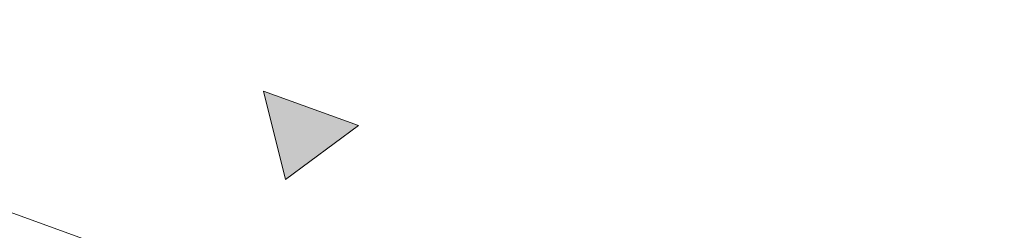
# Model space of a CAD drawing. Header units: metres. Extents: x 136266 to 136452, y 453403 to 453560.
# Tile 91 of 133: x 136416.313 to 136420.208, y 453494.664 to 453495.498. Entities that reach past the tile are written whole.
import ezdxf

# ---------------------------------------------------------------- set-up
doc = ezdxf.new("R2010")
doc.units = ezdxf.units.M
doc.layers.add('A-DETL-BEBOUWING', color=253, linetype='Continuous', lineweight=9)
doc.layers.add('A-DETL-GENF', color=92, linetype='Continuous', lineweight=5)

# ---------------------------------------------------------------- blocks, each defined once
blk = doc.blocks.new('859-DO-0010 29-09-2022')
at = {"layer": 'A-DETL-GENF'}
blk.add_hatch(color=256, dxfattribs=at).paths.add_polyline_path([(131938.6706104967, 90604.37572401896), (131540.4248595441, 90566.95484952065), (131767.6133908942, 90286.98097355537)])
at = {"layer": 'A-DETL-BEBOUWING'}
blk.add_line((135001.5259675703, 90097.02516196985), (128604.7035928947, 89495.95236534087), dxfattribs=at)
at = {"layer": 'A-DETL-GENF'}
for p, q in [((131938.6706104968, 90604.37572401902), (131540.4248595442, 90566.95484952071)), ((131767.6133908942, 90286.98097355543), (131938.6706104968, 90604.37572401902)), ((131540.4248595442, 90566.95484952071), (131767.6133908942, 90286.98097355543))]:
    blk.add_line(p, q, dxfattribs=at)

msp = doc.modelspace()

# ---------------------------------------------------------------- block references
at = {"xscale": 0.001, "yscale": 0.001, "zscale": 0.001, "rotation": 334.7650131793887}
msp.add_blockref('859-DO-0010 29-09-2022', (136259.6791283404, 453469.3710543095), dxfattribs=at)

doc.saveas('drawing.dxf')
